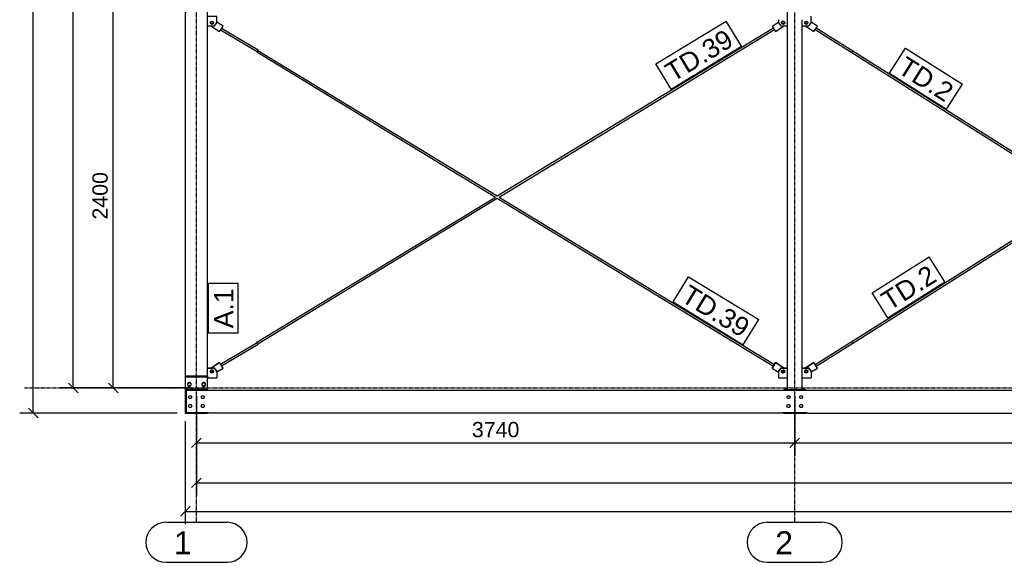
# Model space of a CAD drawing. Header units: millimetres. Extents: x -288865 to 11255, y 102926 to 380857.
# Tile 82 of 142: x -163869 to -157714, y 266223 to 269613. Entities that reach past the tile are written whole.
import ezdxf

# ---------------------------------------------------------------- set-up
doc = ezdxf.new("R2010")
doc.units = ezdxf.units.MM
doc.header["$MEASUREMENT"] = 0
doc.set_wipeout_variables(frame=1)
doc.linetypes.add('DXK_LINE_DOT3', pattern=[5.9187, 2.979, -0.9799, 0.9799, -0.9799])
for name, color, linetype in [('TS_INNE_OBIEKTY', 7, 'Continuous'), ('TS_LINIE_WIDOCZNE', 7, 'Continuous'), ('TS_OPISY', 7, 'Continuous'), ('TS_OPISY_LINIE', 7, 'Continuous'), ('TS_OPISY_RAMKA', 7, 'Continuous'), ('TS_WYMIARY', 7, 'Continuous'), ('TS_WYMIARY_TEKST', 7, 'Continuous')]:
    doc.layers.add(name, color=color, linetype=linetype)
doc.styles.add('ARIAL', font='arial.ttf')

# ---------------------------------------------------------------- blocks, each defined once
blk = doc.blocks.new('Part-65880428-1353 - 1330')
at = {"layer": 'TS_LINIE_WIDOCZNE', "color": 1, "linetype": 'Continuous'}
for p, q in [((34705, 50062.5), (34700, 50062.5)), ((34700, 50062.5), (34700, 49937.5)), ((34700, 49937.5), (34705, 49937.5))]:
    blk.add_line(p, q, dxfattribs=at)
blk = doc.blocks.new('Part-65880428-1581 - 1330')
at = {"layer": 'TS_LINIE_WIDOCZNE', "color": 1, "linetype": 'Continuous'}
for p, q in [((38440, 49937.5), (38440, 49933.5)), ((38440, 49933.5), (38580, 49933.5)), ((38580, 49933.5), (38580, 49937.5))]:
    blk.add_line(p, q, dxfattribs=at)
blk = doc.blocks.new('Part-65880428-1386 - 1330')
at = {"layer": 'TS_LINIE_WIDOCZNE', "color": 1, "linetype": 'Continuous'}
for p, q in [((38555.5, 50213.5), (38597.3, 50213.5)), ((38597.3, 50213.3), (38555.5, 50213.3)), ((38575.4, 50193), (38575.7, 50195.2)), ((38575.4, 50193.1), (38575.7, 50191)), ((38575.7, 50190.8), (38575.4, 50193)), ((38575.7, 50195.2), (38576.7, 50197.1)), ((38575.7, 50191), (38576.7, 50189)), ((38576.7, 50188.9), (38575.7, 50190.8)), ((38576.7, 50197.1), (38578.2, 50198.7)), ((38576.7, 50189), (38578.2, 50187.5)), ((38578.2, 50187.3), (38576.7, 50188.9)), ((38578.2, 50198.7), (38580.2, 50199.7)), ((38578.2, 50187.5), (38580.2, 50186.5)), ((38580.2, 50186.3), (38578.2, 50187.3)), ((38580.2, 50199.7), (38582.4, 50200)), ((38580.2, 50186.5), (38582.4, 50186.2)), ((38582.4, 50186), (38580.2, 50186.3)), ((38582.4, 50200), (38584.5, 50199.7)), ((38582.4, 50186.2), (38584.5, 50186.5)), ((38584.5, 50186.3), (38582.4, 50186)), ((38582.4, 50186), (38582.4, 50186.2)), ((38584.5, 50199.7), (38586.5, 50198.7)), ((38584.5, 50186.5), (38586.5, 50187.5)), ((38586.5, 50187.3), (38584.5, 50186.3)), ((38586.5, 50198.7), (38588, 50197.1)), ((38586.5, 50187.5), (38588, 50189)), ((38588, 50188.9), (38586.5, 50187.3)), ((38588, 50197.1), (38589, 50195.2)), ((38588, 50189), (38589, 50191)), ((38589, 50190.8), (38588, 50188.9)), ((38589, 50195.2), (38589.4, 50193)), ((38589, 50191), (38589.3, 50193.1)), ((38589.4, 50193), (38589, 50190.8)), ((38597.3, 50213.5), (38612.3, 50193.5)), ((38597.3, 50213.3), (38597.3, 50213.5)), ((38612.3, 50193.3), (38597.3, 50213.3)), ((38612.3, 50193.5), (38612.3, 50193.3)), ((38612.3, 50193.3), (38612.3, 50153.3)), ((38555.5, 50153.3), (38612.3, 50153.3))]:
    blk.add_line(p, q, dxfattribs=at)
blk = doc.blocks.new('Part-65880428-1388 - 1330')
at = {"layer": 'TS_LINIE_WIDOCZNE', "color": 1, "linetype": 'Continuous'}
for p, q in [((38407.7, 50193.3), (38422.7, 50213.3)), ((38422.7, 50213.2), (38407.7, 50193.2)), ((38407.7, 50193.3), (38407.7, 50153.2)), ((38422.7, 50213.3), (38464.5, 50213.3)), ((38422.7, 50213.2), (38422.7, 50213.3)), ((38464.5, 50213.2), (38422.7, 50213.2)), ((38430.6, 50193), (38431, 50195.2)), ((38431, 50190.8), (38430.6, 50193)), ((38430.7, 50193.1), (38431, 50191)), ((38431, 50195.2), (38432, 50197.1)), ((38431, 50191), (38432, 50189)), ((38432, 50188.9), (38431, 50190.8)), ((38432, 50197.1), (38433.5, 50198.7)), ((38432, 50189), (38433.5, 50187.5)), ((38433.5, 50187.3), (38432, 50188.9)), ((38433.5, 50198.7), (38435.5, 50199.7)), ((38433.5, 50187.5), (38435.5, 50186.5)), ((38435.5, 50186.3), (38433.5, 50187.3)), ((38435.5, 50199.7), (38437.6, 50200)), ((38435.5, 50186.5), (38437.6, 50186.2)), ((38437.6, 50186), (38435.5, 50186.3)), ((38437.6, 50200), (38439.8, 50199.7)), ((38437.6, 50186.2), (38439.8, 50186.5)), ((38439.8, 50186.3), (38437.6, 50186)), ((38437.6, 50186), (38437.6, 50186.2)), ((38439.8, 50199.7), (38441.8, 50198.7)), ((38439.8, 50186.5), (38441.8, 50187.5)), ((38441.8, 50187.3), (38439.8, 50186.3)), ((38441.8, 50198.7), (38443.3, 50197.1)), ((38441.8, 50187.5), (38443.3, 50189)), ((38443.3, 50188.9), (38441.8, 50187.3)), ((38443.3, 50197.1), (38444.3, 50195.2)), ((38443.3, 50189), (38444.3, 50191)), ((38444.3, 50190.8), (38443.3, 50188.9)), ((38444.3, 50195.2), (38444.6, 50193)), ((38444.3, 50191), (38444.6, 50193.1)), ((38444.6, 50193), (38444.3, 50190.8)), ((38407.7, 50153.2), (38464.5, 50153.2))]:
    blk.add_line(p, q, dxfattribs=at)
blk = doc.blocks.new('Part-65880428-3637 - 1330')
at = {"layer": 'TS_LINIE_WIDOCZNE', "color": 1, "linetype": 'Continuous'}
for p, q in [((38460, 50078.5), (38460, 50091.5)), ((38460, 50091.5), (38464.5, 50091.5)), ((38555.5, 50091.5), (38560, 50091.5)), ((38560, 50078.5), (38560, 50091.5))]:
    blk.add_line(p, q, dxfattribs=at)
blk = doc.blocks.new('Part-65880428-1553 - 1330')
at = {"layer": 'TS_LINIE_WIDOCZNE', "color": 1, "linetype": 'Continuous'}
for p, q in [((38872.3, 52195.2), (40310.5, 51289.4)), ((38865.8, 52185.1), (38866.8, 52186.7)), ((38865.9, 52185.2), (38865.8, 52185.1)), ((38865.8, 52185.1), (40299.4, 51282.2)), ((38866.8, 52186.7), (38869.1, 52190.3)), ((38869.1, 52190.3), (38871.3, 52193.8)), ((40309.3, 51276), (41976.1, 50226.2)), ((40320.7, 51283), (41982.5, 50236.3))]:
    blk.add_line(p, q, dxfattribs=at)
blk = doc.blocks.new('Part-65880428-1551 - 1330')
at = {"layer": 'TS_LINIE_WIDOCZNE', "color": 1, "linetype": 'Continuous'}
for p, q in [((36649.9, 51289.7), (38376.1, 52339.1)), ((36661.4, 51282.6), (38382.5, 52329)), ((35148.4, 50376.8), (36638.4, 51282.7)), ((35154.6, 50366.6), (36649.9, 51275.7)), ((35149.2, 50375.4), (35148.4, 50376.8)), ((35151.4, 50371.8), (35149.2, 50375.4)), ((35152.3, 50370.3), (35151.4, 50371.8))]:
    blk.add_line(p, q, dxfattribs=at)
blk = doc.blocks.new('Part-65880428-1455 - 1330')
at = {"layer": 'TS_LINIE_WIDOCZNE', "color": 1, "linetype": 'Continuous'}
for p, q in [((34920.9, 52327.3), (35149.7, 52191.3)), ((34927.3, 52337.4), (35155.8, 52201.6)), ((35152.7, 52196.5), (35150.6, 52192.8)), ((35154.9, 52200.1), (35152.7, 52196.5)), ((35155.8, 52201.6), (35154.9, 52200.1)), ((35150.6, 52192.8), (35149.7, 52191.3))]:
    blk.add_line(p, q, dxfattribs=at)
blk = doc.blocks.new('Part-65880428-1456 - 1330')
at = {"layer": 'TS_LINIE_WIDOCZNE', "color": 1, "linetype": 'Continuous'}
for p, q in [((34920.7, 50238.5), (35150, 50374.1)), ((34927.2, 50228.3), (35156.2, 50363.9)), ((35152.4, 50370.3), (35153.2, 50369)), ((35153.2, 50369), (35155.3, 50365.4)), ((35155.3, 50365.4), (35156.2, 50363.9))]:
    blk.add_line(p, q, dxfattribs=at)
blk = doc.blocks.new('Part-65880428-1457 - 1330')
at = {"layer": 'TS_LINIE_WIDOCZNE', "color": 1, "linetype": 'Continuous'}
for p, q in [((38637.5, 50236.5), (38866.1, 50380.3)), ((38643.9, 50226.4), (38872.5, 50370.2)), ((38869.5, 50375), (38869.3, 50375.3)), ((38871.6, 50371.7), (38871.5, 50371.8)), ((38872.5, 50370.2), (38871.6, 50371.7))]:
    blk.add_line(p, q, dxfattribs=at)
blk = doc.blocks.new('Part-65880428-1458 - 1330')
at = {"layer": 'TS_LINIE_WIDOCZNE', "color": 1, "linetype": 'Continuous'}
for p, q in [((38637.6, 52329.2), (38865.9, 52185.2)), ((38644, 52339.4), (38872.3, 52195.3)), ((38872.3, 52195.3), (38871.4, 52193.8))]:
    blk.add_line(p, q, dxfattribs=at)
blk = doc.blocks.new('Part-65880428-1478 - 1330')
at = {"layer": 'TS_LINIE_WIDOCZNE', "color": 1, "linetype": 'Continuous'}
for p, q in [((38580, 50078.5), (38440, 50078.5)), ((38440, 50078.5), (38440, 50073.5)), ((38580, 50073.5), (38580, 50078.5))]:
    blk.add_line(p, q, dxfattribs=at)
blk = doc.blocks.new('Part-65880428-1496 - 1330')
at = {"layer": 'TS_LINIE_WIDOCZNE', "color": 1, "linetype": 'Continuous'}
blk.add_line((34700, 50066.5), (34700, 50066.6), dxfattribs=at)
blk = doc.blocks.new('Part-65880428-1517 - 1330')
at = {"layer": 'TS_LINIE_WIDOCZNE', "color": 1, "linetype": 'Continuous'}
for p, q in [((34840, 50213.5), (34881.8, 50213.5)), ((34881.8, 50213.3), (34840, 50213.3)), ((34859.9, 50193), (34860.2, 50195.2)), ((34859.9, 50193.1), (34860.2, 50191)), ((34860.2, 50190.8), (34859.9, 50193)), ((34860.2, 50195.2), (34861.2, 50197.1)), ((34860.2, 50191), (34861.2, 50189)), ((34861.2, 50188.9), (34860.2, 50190.8)), ((34861.2, 50197.1), (34862.7, 50198.7)), ((34861.2, 50189), (34862.7, 50187.5)), ((34862.7, 50187.3), (34861.2, 50188.9)), ((34862.7, 50198.7), (34864.7, 50199.7)), ((34862.7, 50187.5), (34864.7, 50186.5)), ((34864.7, 50186.3), (34862.7, 50187.3)), ((34864.7, 50199.7), (34866.9, 50200)), ((34864.7, 50186.5), (34866.9, 50186.2)), ((34866.9, 50186), (34864.7, 50186.3)), ((34866.9, 50200), (34869, 50199.7)), ((34866.9, 50186.2), (34869, 50186.5)), ((34869, 50186.3), (34866.9, 50186)), ((34866.9, 50186), (34866.9, 50186.2)), ((34869, 50199.7), (34871, 50198.7)), ((34869, 50186.5), (34871, 50187.5)), ((34871, 50187.3), (34869, 50186.3)), ((34871, 50198.7), (34872.5, 50197.1)), ((34871, 50187.5), (34872.5, 50189)), ((34872.5, 50188.9), (34871, 50187.3)), ((34872.5, 50197.1), (34873.5, 50195.2)), ((34872.5, 50189), (34873.5, 50191)), ((34873.5, 50190.8), (34872.5, 50188.9)), ((34873.5, 50195.2), (34873.9, 50193)), ((34873.5, 50191), (34873.8, 50193.1)), ((34873.9, 50193), (34873.5, 50190.8)), ((34881.8, 50213.5), (34896.8, 50193.5)), ((34881.8, 50213.3), (34881.8, 50213.5)), ((34896.8, 50193.3), (34881.8, 50213.3)), ((34896.8, 50193.5), (34896.8, 50193.3)), ((34896.8, 50193.3), (34896.8, 50153.3)), ((34840, 50153.3), (34896.8, 50153.3))]:
    blk.add_line(p, q, dxfattribs=at)
blk = doc.blocks.new('Part-65880428-1518 - 1330')
at = {"layer": 'TS_LINIE_WIDOCZNE', "color": 1, "linetype": 'Continuous'}
for p, q in [((34840, 52412), (34896.8, 52412)), ((34840, 52411.8), (34896.8, 52411.8)), ((34864.7, 52378.5), (34866.9, 52378.9)), ((34866.9, 52378.9), (34869, 52378.5)), ((34896.8, 52371.8), (34896.8, 52412)), ((34840, 52351.8), (34881.8, 52351.8)), ((34859.8, 52371.9), (34860.2, 52374)), ((34860.2, 52369.7), (34859.8, 52371.9)), ((34860.2, 52374), (34861.2, 52376)), ((34861.2, 52367.7), (34860.2, 52369.7)), ((34861.2, 52376), (34862.7, 52377.5)), ((34862.7, 52366.2), (34861.2, 52367.7)), ((34862.7, 52377.5), (34864.7, 52378.5)), ((34864.7, 52365.2), (34862.7, 52366.2)), ((34866.8, 52364.8), (34864.7, 52365.2)), ((34869, 52365.2), (34866.8, 52364.8)), ((34866.8, 52364.8), (34866.8, 52365)), ((34869, 52378.5), (34871, 52377.5)), ((34871, 52366.2), (34869, 52365.2)), ((34871, 52377.5), (34872.5, 52376)), ((34872.5, 52367.7), (34871, 52366.2)), ((34872.5, 52376), (34873.5, 52374)), ((34873.5, 52369.7), (34872.5, 52367.7)), ((34873.5, 52374), (34873.8, 52371.9)), ((34873.8, 52371.9), (34873.5, 52369.7)), ((34881.8, 52351.8), (34896.8, 52371.8))]:
    blk.add_line(p, q, dxfattribs=at)
blk = doc.blocks.new('Part-65880428-1548 - 1330')
at = {"layer": 'TS_LINIE_WIDOCZNE', "color": 1, "linetype": 'Continuous'}
for p, q in [((34700, 50081.6), (34700, 50066.6)), ((34700, 50066.6), (34705, 50066.6)), ((34840, 50073.5), (34840, 50081.6))]:
    blk.add_line(p, q, dxfattribs=at)
blk = doc.blocks.new('Part-65880428-1550 - 1330')
at = {"layer": 'TS_LINIE_WIDOCZNE', "color": 1, "linetype": 'Continuous'}
for p, q in [((35151.4, 52193.9), (35153.5, 52197.5)), ((35151.6, 52194.6), (35153.4, 52197.5)), ((35154.4, 52199), (35153.4, 52197.5)), ((35153.5, 52197.5), (35154.4, 52199)), ((35154.4, 52199), (36650, 51289.7)), ((35148.1, 52188.8), (35149.1, 52190.3)), ((35149, 52190.2), (35148.1, 52188.8)), ((35148.1, 52188.8), (36638.6, 51282.6)), ((35149.6, 52191.3), (35149, 52190.2)), ((35149.1, 52190.3), (35151.4, 52193.9)), ((36649.9, 51275.7), (38376.1, 50226.2)), ((36661.5, 51282.7), (38382.5, 50236.3))]:
    blk.add_line(p, q, dxfattribs=at)
blk = doc.blocks.new('Part-65880428-1552 - 1330')
at = {"layer": 'TS_LINIE_WIDOCZNE', "color": 1, "linetype": 'Continuous'}
for p, q in [((40309.9, 51289.8), (41976.1, 52339.1)), ((40321.2, 51282.7), (41982.5, 52329)), ((38866, 50380.4), (40298.7, 51282.7)), ((38872.4, 50370.3), (40309.9, 51275.6)), ((38866.9, 50379), (38866, 50380.4)), ((38869.1, 50375.4), (38866.9, 50379)), ((38871.4, 50371.8), (38869.1, 50375.4)), ((38871.4, 50371.8), (38871.4, 50371.8))]:
    blk.add_line(p, q, dxfattribs=at)
blk = doc.blocks.new('GridLine-65880428-2355 - 1330')
at = {"layer": 'TS_INNE_OBIEKTY', "color": 4, "linetype": 'DXK_LINE_DOT3'}
blk.add_line((38510, 49250.8), (38510, 62316), dxfattribs=at)
at = {"layer": 'TS_INNE_OBIEKTY', "color": 4, "linetype": 'Continuous'}
for p, q in [((38337.8, 49250.8), (38682.2, 49250.8)), ((38337.8, 49000.8), (38682.2, 49000.8))]:
    blk.add_line(p, q, dxfattribs=at)
for centre, start, end in [((38337.8, 49125.8), 90, 270), ((38682.2, 49125.8), 270, 90)]:
    blk.add_arc(centre, 125, start, end, dxfattribs=at)
at = {"layer": 'TS_INNE_OBIEKTY', "color": 2, "linetype": 'Continuous', "style": 'ARIAL'}
blk.add_text('2', height=143.3, dxfattribs=at).set_placement((38387.8, 49050.8))
blk = doc.blocks.new('Part-65880428-1664 - 1330')
at = {"layer": 'TS_LINIE_WIDOCZNE', "color": 1, "linetype": 'Continuous'}
for p, q in [((38575, 50213.5), (38629.9, 50248.4)), ((38629.9, 50248.3), (38575.2, 50213.5)), ((38638.2, 50235.4), (38629.9, 50248.4)), ((38629.9, 50248.4), (38629.9, 50248.3)), ((38651.4, 50214.5), (38629.9, 50248.3)), ((38651.4, 50214.6), (38643.2, 50227.5)), ((38612.3, 50189.7), (38651.4, 50214.5)), ((38651.4, 50214.6), (38651.4, 50214.5))]:
    blk.add_line(p, q, dxfattribs=at)
blk = doc.blocks.new('Part-65880428-1665 - 1330')
at = {"layer": 'TS_LINIE_WIDOCZNE', "color": 1, "linetype": 'Continuous'}
for p, q in [((38368.6, 52351.1), (38407.7, 52375.9)), ((38368.6, 52351), (38407.7, 52375.8)), ((38368.6, 52351.1), (38368.6, 52351)), ((38368.6, 52351), (38390.1, 52317.2)), ((38390.1, 52317.2), (38444.6, 52351.8))]:
    blk.add_line(p, q, dxfattribs=at)
blk = doc.blocks.new('Part-65880428-1666 - 1330')
at = {"layer": 'TS_LINIE_WIDOCZNE', "color": 1, "linetype": 'Continuous'}
for p, q in [((38390.1, 50248.1), (38368.6, 50214.4)), ((38368.6, 50214.5), (38379.2, 50231.2)), ((38379.4, 50231.5), (38390.1, 50248.2)), ((38390.1, 50248.1), (38390.1, 50248.2)), ((38390.1, 50248.2), (38445, 50213.3)), ((38444.8, 50213.3), (38390.1, 50248.1)), ((38368.6, 50214.4), (38368.6, 50214.5)), ((38368.6, 50214.4), (38407.7, 50189.5))]:
    blk.add_line(p, q, dxfattribs=at)
blk = doc.blocks.new('Part-65880428-1667 - 1330')
at = {"layer": 'TS_LINIE_WIDOCZNE', "color": 1, "linetype": 'Continuous'}
for p, q in [((38575.4, 52351.8), (38629.9, 52317.2)), ((38651.4, 52351.1), (38612.3, 52375.9)), ((38651.4, 52351), (38612.3, 52375.8)), ((38629.9, 52317.2), (38651.4, 52351)), ((38651.4, 52351), (38651.4, 52351.1))]:
    blk.add_line(p, q, dxfattribs=at)
blk = doc.blocks.new('GridLine-65880428-2363 - 1330')
at = {"layer": 'TS_INNE_OBIEKTY', "color": 4, "linetype": 'DXK_LINE_DOT3'}
blk.add_line((33695.7, 50090.2), (51415.1, 50090.2), dxfattribs=at)
blk = doc.blocks.new('Part-65880428-1698 - 1330')
at = {"layer": 'TS_LINIE_WIDOCZNE', "color": 1, "linetype": 'Continuous'}
for p, q in [((34859.5, 50213.5), (34914.4, 50248.4)), ((34914.4, 50248.3), (34859.7, 50213.5)), ((34921.5, 50237.3), (34914.4, 50248.4)), ((34914.4, 50248.4), (34914.4, 50248.3)), ((34935.9, 50214.5), (34914.4, 50248.3)), ((34935.9, 50214.6), (34926.5, 50229.4)), ((34896.8, 50189.7), (34935.9, 50214.5)), ((34935.9, 50214.6), (34935.9, 50214.5))]:
    blk.add_line(p, q, dxfattribs=at)
blk = doc.blocks.new('Part-65880428-1699 - 1330')
at = {"layer": 'TS_LINIE_WIDOCZNE', "color": 1, "linetype": 'Continuous'}
for p, q in [((34859.9, 52351.8), (34914.4, 52317.2)), ((34935.9, 52351.1), (34896.8, 52375.9)), ((34935.9, 52351), (34896.8, 52375.8)), ((34914.4, 52317.2), (34935.9, 52351)), ((34935.9, 52351), (34935.9, 52351.1))]:
    blk.add_line(p, q, dxfattribs=at)
blk = doc.blocks.new('Part-65880428-1836 - 1330')
at = {"layer": 'TS_LINIE_WIDOCZNE', "color": 1, "linetype": 'Continuous'}
for p, q in [((42105, 50073.5), (34705, 50073.5)), ((34705, 50073.5), (34705, 49937.5)), ((34705, 49937.5), (34845, 49937.5)), ((34845, 49937.5), (34845, 49933.5)), ((38435, 49933.5), (34845, 49933.5)), ((38435, 49933.5), (38435, 49937.5)), ((38435, 49937.5), (38585, 49937.5)), ((38585, 49937.5), (38585, 49933.5)), ((38585, 49933.5), (42035, 49933.5))]:
    blk.add_line(p, q, dxfattribs=at)
blk = doc.blocks.new('Bolt-65880428-1852 - 1330')
at = {"layer": 'TS_INNE_OBIEKTY', "color": 1, "linetype": 'Continuous'}
for p, q in [((34716, 50116.8), (34725, 50121.9)), ((34716, 50106.4), (34716, 50116.8)), ((34725, 50101.2), (34716, 50106.4)), ((34718, 50119.6), (34718.5, 50122.2)), ((34718, 50117.9), (34718, 50119.6)), ((34718, 50103.6), (34718, 50105.2)), ((34718.5, 50100.9), (34718, 50103.6)), ((34718.5, 50122.2), (34720.1, 50124.5)), ((34720.1, 50124.5), (34722.3, 50126)), ((34722.3, 50126), (34725, 50126.6)), ((34725, 50126.6), (34727.7, 50126)), ((34725, 50121.9), (34734, 50116.8)), ((34734, 50106.4), (34725, 50101.2)), ((34727.7, 50126), (34729.9, 50124.5)), ((34729.9, 50124.5), (34731.5, 50122.2)), ((34731.5, 50122.2), (34732, 50119.6)), ((34732, 50103.6), (34731.5, 50100.9)), ((34732, 50119.6), (34732, 50117.9)), ((34732, 50105.2), (34732, 50103.6)), ((34734, 50116.8), (34734, 50106.4)), ((34806, 50116.8), (34815, 50121.9)), ((34806, 50106.4), (34806, 50116.8)), ((34815, 50101.2), (34806, 50106.4)), ((34808, 50119.6), (34808.5, 50122.2)), ((34808, 50117.9), (34808, 50119.6)), ((34808, 50103.6), (34808, 50105.2)), ((34808.5, 50100.9), (34808, 50103.6)), ((34808.5, 50122.2), (34810.1, 50124.5)), ((34810.1, 50124.5), (34812.3, 50126)), ((34812.3, 50126), (34815, 50126.6)), ((34815, 50126.6), (34817.7, 50126)), ((34815, 50121.9), (34824, 50116.8)), ((34824, 50106.4), (34815, 50101.2)), ((34817.7, 50126), (34819.9, 50124.5)), ((34819.9, 50124.5), (34821.5, 50122.2)), ((34821.5, 50122.2), (34822, 50119.6)), ((34822, 50103.6), (34821.5, 50100.9)), ((34822, 50119.6), (34822, 50117.9)), ((34822, 50105.2), (34822, 50103.6)), ((34824, 50116.8), (34824, 50106.4)), ((34720.1, 50098.6), (34718.5, 50100.9)), ((34722.3, 50097.1), (34720.1, 50098.6)), ((34725, 50096.6), (34722.3, 50097.1)), ((34727.7, 50097.1), (34725, 50096.6)), ((34729.9, 50098.6), (34727.7, 50097.1)), ((34731.5, 50100.9), (34729.9, 50098.6)), ((34810.1, 50098.6), (34808.5, 50100.9)), ((34812.3, 50097.1), (34810.1, 50098.6)), ((34815, 50096.6), (34812.3, 50097.1)), ((34817.7, 50097.1), (34815, 50096.6)), ((34819.9, 50098.6), (34817.7, 50097.1)), ((34821.5, 50100.9), (34819.9, 50098.6))]:
    blk.add_line(p, q, dxfattribs=at)
blk = doc.blocks.new('Part-65880428-1743 - 1330')
at = {"layer": 'TS_LINIE_WIDOCZNE', "color": 1, "linetype": 'Continuous'}
for p, q in [((34840, 54885.6), (34704, 54885.6)), ((34704, 54885.6), (34704, 54835.6)), ((34840, 50162.6), (34840, 54885.6)), ((34704, 54835.6), (34700, 54835.6)), ((34700, 54835.6), (34700, 52546.2)), ((34700, 52546.2), (34704, 52546.2)), ((34704, 52546.2), (34704, 52436.2)), ((34700, 52436.2), (34704, 52436.2)), ((34700, 52436.2), (34700, 50162.6)), ((34700, 50162.6), (34840, 50162.6))]:
    blk.add_line(p, q, dxfattribs=at)
blk = doc.blocks.new('Part-65880428-1822 - 1330')
at = {"layer": 'TS_LINIE_WIDOCZNE', "color": 1, "linetype": 'Continuous'}
for p, q in [((34840, 50162.6), (34700, 50162.6)), ((34700, 50162.6), (34700, 50156.6)), ((34840, 50156.6), (34700, 50156.6)), ((34840, 50162.6), (34840, 50156.6))]:
    blk.add_line(p, q, dxfattribs=at)
blk = doc.blocks.new('Part-65880428-1823 - 1330')
at = {"layer": 'TS_LINIE_WIDOCZNE', "color": 1, "linetype": 'Continuous'}
for p, q in [((34700, 50156.6), (34700, 50081.6)), ((34840, 50081.6), (34840, 50156.6)), ((34700, 50081.6), (34840, 50081.6))]:
    blk.add_line(p, q, dxfattribs=at)
blk = doc.blocks.new('Part-65880428-1845 - 1330')
at = {"layer": 'TS_LINIE_WIDOCZNE', "color": 1, "linetype": 'Continuous'}
for p, q in [((34705, 50066.5), (34700, 50066.5)), ((34700, 50066.5), (34700, 50062.5)), ((34700, 49937.5), (34700, 49933.5)), ((34700, 49933.5), (34840, 49933.5)), ((34840, 49933.5), (34840, 49937.5))]:
    blk.add_line(p, q, dxfattribs=at)
blk = doc.blocks.new('Bolt-65880428-1913 - 1330')
at = {"layer": 'TS_INNE_OBIEKTY', "color": 1, "linetype": 'Continuous'}
for p, q in [((38581.1, 50202.8), (38572.8, 50196.6)), ((38572.8, 50196.4), (38581.1, 50202.7)), ((38572.8, 50196.6), (38572.8, 50196.4)), ((38574, 50186.1), (38572.8, 50196.4)), ((38583.6, 50182), (38574, 50186.1)), ((38590.7, 50198.8), (38581.1, 50202.8)), ((38581.1, 50202.8), (38581.1, 50202.7)), ((38581.1, 50202.7), (38590.7, 50198.6)), ((38591.9, 50188.3), (38583.6, 50182)), ((38591.9, 50188.4), (38590.7, 50198.8)), ((38590.7, 50198.8), (38590.7, 50198.6)), ((38590.7, 50198.6), (38591.9, 50188.3))]:
    blk.add_line(p, q, dxfattribs=at)
blk = doc.blocks.new('Bolt-65880428-1914 - 1330')
at = {"layer": 'TS_INNE_OBIEKTY', "color": 1, "linetype": 'Continuous'}
for p, q in [((38436.4, 52381.4), (38428.1, 52375.1)), ((38428.1, 52375), (38436.4, 52381.2)), ((38446, 52377.3), (38436.4, 52381.4)), ((38436.4, 52381.4), (38436.4, 52381.2)), ((38436.4, 52381.2), (38446, 52377.1)), ((38428.1, 52375.1), (38428.1, 52375)), ((38429.3, 52364.7), (38428.1, 52375)), ((38438.9, 52360.6), (38429.3, 52364.7)), ((38447.2, 52366.8), (38438.9, 52360.6)), ((38447.2, 52367), (38446, 52377.3)), ((38446, 52377.3), (38446, 52377.1)), ((38446, 52377.1), (38447.2, 52366.8))]:
    blk.add_line(p, q, dxfattribs=at)
blk = doc.blocks.new('Bolt-65880428-1915 - 1330')
at = {"layer": 'TS_INNE_OBIEKTY', "color": 1, "linetype": 'Continuous'}
for p, q in [((38428.1, 50188.3), (38429.3, 50198.6)), ((38428.1, 50188.1), (38429.3, 50198.4)), ((38436.4, 50181.9), (38428.1, 50188.1)), ((38429.3, 50198.6), (38438.9, 50202.7)), ((38429.3, 50198.4), (38438.9, 50202.5)), ((38429.3, 50198.4), (38429.3, 50198.6)), ((38446, 50186), (38436.4, 50181.9)), ((38447.2, 50196.4), (38438.9, 50202.7)), ((38438.9, 50202.7), (38438.9, 50202.5)), ((38438.9, 50202.5), (38447.2, 50196.3)), ((38447.2, 50196.3), (38446, 50186)), ((38447.2, 50196.3), (38447.2, 50196.4))]:
    blk.add_line(p, q, dxfattribs=at)
blk = doc.blocks.new('Bolt-65880428-1917 - 1330')
at = {"layer": 'TS_INNE_OBIEKTY', "color": 1, "linetype": 'Continuous'}
for p, q in [((38574, 52377.3), (38583.6, 52381.4)), ((38574, 52377.1), (38583.6, 52381.2)), ((38583.6, 52381.4), (38591.9, 52375.1)), ((38583.6, 52381.2), (38583.6, 52381.4)), ((38583.6, 52381.2), (38591.9, 52375)), ((38572.8, 52367), (38574, 52377.3)), ((38572.8, 52366.8), (38574, 52377.1)), ((38581.1, 52360.6), (38572.8, 52366.8)), ((38574, 52377.3), (38574, 52377.1)), ((38590.7, 52364.7), (38581.1, 52360.6)), ((38591.9, 52375), (38590.7, 52364.7)), ((38591.9, 52375), (38591.9, 52375.1))]:
    blk.add_line(p, q, dxfattribs=at)
blk = doc.blocks.new('Bolt-65880428-1955 - 1330')
at = {"layer": 'TS_INNE_OBIEKTY', "color": 1, "linetype": 'Continuous'}
for p, q in [((34865.6, 50202.8), (34857.3, 50196.6)), ((34857.3, 50196.4), (34865.6, 50202.7)), ((34857.3, 50196.6), (34857.3, 50196.4)), ((34858.5, 50186.1), (34857.3, 50196.4)), ((34868.1, 50182), (34858.5, 50186.1)), ((34875.2, 50198.8), (34865.6, 50202.8)), ((34865.6, 50202.8), (34865.6, 50202.7)), ((34865.6, 50202.7), (34875.2, 50198.6)), ((34876.4, 50188.3), (34868.1, 50182)), ((34876.4, 50188.4), (34875.2, 50198.8)), ((34875.2, 50198.8), (34875.2, 50198.6)), ((34875.2, 50198.6), (34876.4, 50188.3))]:
    blk.add_line(p, q, dxfattribs=at)
blk = doc.blocks.new('Bolt-65880428-1957 - 1330')
at = {"layer": 'TS_INNE_OBIEKTY', "color": 1, "linetype": 'Continuous'}
for p, q in [((34858.5, 52377.3), (34868.1, 52381.4)), ((34858.5, 52377.1), (34868.1, 52381.2)), ((34868.1, 52381.4), (34876.4, 52375.1)), ((34868.1, 52381.2), (34868.1, 52381.4)), ((34868.1, 52381.2), (34876.4, 52375)), ((34857.3, 52367), (34858.5, 52377.3)), ((34857.3, 52366.8), (34858.5, 52377.1)), ((34865.6, 52360.6), (34857.3, 52366.8)), ((34858.5, 52377.3), (34858.5, 52377.1)), ((34875.2, 52364.7), (34865.6, 52360.6)), ((34876.4, 52375), (34875.2, 52364.7)), ((34876.4, 52375), (34876.4, 52375.1))]:
    blk.add_line(p, q, dxfattribs=at)
blk = doc.blocks.new('Bolt-65880428-1990 - 1330')
at = {"layer": 'TS_INNE_OBIEKTY', "color": 1, "linetype": 'Continuous'}
for p, q in [((34719.6, 50032.5), (34724.8, 50041.5)), ((34724.8, 50041.5), (34735.2, 50041.5)), ((34735.2, 50041.5), (34740.4, 50032.5)), ((34799.6, 50032.5), (34804.8, 50041.5)), ((34804.8, 50041.5), (34815.2, 50041.5)), ((34815.2, 50041.5), (34820.4, 50032.5)), ((34724.8, 50023.5), (34719.6, 50032.5)), ((34719.6, 49977.5), (34724.8, 49986.5)), ((34735.2, 50023.5), (34724.8, 50023.5)), ((34724.8, 49986.5), (34735.2, 49986.5)), ((34740.4, 50032.5), (34735.2, 50023.5)), ((34735.2, 49986.5), (34740.4, 49977.5)), ((34804.8, 50023.5), (34799.6, 50032.5)), ((34799.6, 49977.5), (34804.8, 49986.5)), ((34815.2, 50023.5), (34804.8, 50023.5)), ((34804.8, 49986.5), (34815.2, 49986.5)), ((34820.4, 50032.5), (34815.2, 50023.5)), ((34815.2, 49986.5), (34820.4, 49977.5)), ((34724.8, 49968.5), (34719.6, 49977.5)), ((34735.2, 49968.5), (34724.8, 49968.5)), ((34740.4, 49977.5), (34735.2, 49968.5)), ((34804.8, 49968.5), (34799.6, 49977.5)), ((34815.2, 49968.5), (34804.8, 49968.5)), ((34820.4, 49977.5), (34815.2, 49968.5))]:
    blk.add_line(p, q, dxfattribs=at)
blk = doc.blocks.new('Bolt-65880428-1991 - 1330')
at = {"layer": 'TS_INNE_OBIEKTY', "color": 1, "linetype": 'Continuous'}
for p, q in [((38459.6, 50032.5), (38464.8, 50041.5)), ((38464.8, 50041.5), (38475.2, 50041.5)), ((38475.2, 50041.5), (38480.4, 50032.5)), ((38539.6, 50032.5), (38544.8, 50041.5)), ((38544.8, 50041.5), (38555.2, 50041.5)), ((38555.2, 50041.5), (38560.4, 50032.5)), ((38464.8, 50023.5), (38459.6, 50032.5)), ((38459.6, 49977.5), (38464.8, 49986.5)), ((38475.2, 50023.5), (38464.8, 50023.5)), ((38464.8, 49986.5), (38475.2, 49986.5)), ((38480.4, 50032.5), (38475.2, 50023.5)), ((38475.2, 49986.5), (38480.4, 49977.5)), ((38544.8, 50023.5), (38539.6, 50032.5)), ((38539.6, 49977.5), (38544.8, 49986.5)), ((38555.2, 50023.5), (38544.8, 50023.5)), ((38544.8, 49986.5), (38555.2, 49986.5)), ((38560.4, 50032.5), (38555.2, 50023.5)), ((38555.2, 49986.5), (38560.4, 49977.5)), ((38464.8, 49968.5), (38459.6, 49977.5)), ((38475.2, 49968.5), (38464.8, 49968.5)), ((38480.4, 49977.5), (38475.2, 49968.5)), ((38544.8, 49968.5), (38539.6, 49977.5)), ((38555.2, 49968.5), (38544.8, 49968.5)), ((38560.4, 49977.5), (38555.2, 49968.5))]:
    blk.add_line(p, q, dxfattribs=at)
blk = doc.blocks.new('GridLine-65880428-2354 - 1330')
at = {"layer": 'TS_INNE_OBIEKTY', "color": 4, "linetype": 'DXK_LINE_DOT3'}
blk.add_line((34770, 49250.8), (34770, 62316), dxfattribs=at)
at = {"layer": 'TS_INNE_OBIEKTY', "color": 4, "linetype": 'Continuous'}
for p, q in [((34578.6, 49250.8), (34961.4, 49250.8)), ((34578.6, 49000.8), (34961.4, 49000.8))]:
    blk.add_line(p, q, dxfattribs=at)
for centre, start, end in [((34578.6, 49125.8), 90, 270), ((34961.4, 49125.8), 270, 90)]:
    blk.add_arc(centre, 125, start, end, dxfattribs=at)
at = {"layer": 'TS_INNE_OBIEKTY', "color": 2, "linetype": 'Continuous', "style": 'ARIAL'}
blk.add_text('1', height=143.3, dxfattribs=at).set_placement((34628.6, 49050.8))
blk = doc.blocks.new('Bolt-65880428-2141 - 1330')
at = {"layer": 'TS_INNE_OBIEKTY', "color": 1, "linetype": 'Continuous'}
for p, q in [((38451.1, 50078.5), (38451.1, 50089.1)), ((38451.1, 50089.1), (38464.5, 50089.1)), ((38458.1, 50078.5), (38458.1, 50089.1)), ((38568.9, 50089.1), (38555.5, 50089.1)), ((38561.9, 50078.5), (38561.9, 50089.1)), ((38568.9, 50078.5), (38568.9, 50089.1))]:
    blk.add_line(p, q, dxfattribs=at)
blk = doc.blocks.new('Bolt-65880428-4041 - 1330')
at = {"layer": 'TS_INNE_OBIEKTY', "color": 1, "linetype": 'Continuous'}
for p, q in [((38451.1, 50078.5), (38451.1, 50089.1)), ((38451.1, 50089.1), (38464.5, 50089.1)), ((38458.1, 50078.5), (38458.1, 50089.1)), ((38568.9, 50089.1), (38555.5, 50089.1)), ((38561.9, 50078.5), (38561.9, 50089.1)), ((38568.9, 50078.5), (38568.9, 50089.1))]:
    blk.add_line(p, q, dxfattribs=at)
blk = doc.blocks.new('StraightDimension-65880428-5788 - 1330')
at = {"layer": 'TS_WYMIARY', "color": 174, "linetype": 'Continuous'}
for p, q in [((34770, 50040.2), (34770, 49667.2)), ((38510, 50040.2), (38510, 49667.2)), ((34800, 49777.2), (34740, 49717.2)), ((34770, 49747.2), (38510, 49747.2)), ((38480, 49717.2), (38540, 49777.2))]:
    blk.add_line(p, q, dxfattribs=at)
at = {"color": 0}
blk.add_wipeout([(36808.2, 49762.2), (36808.2, 49902.2), (36471.8, 49902.2), (36471.8, 49762.2)], dxfattribs=at).dxf.layer = 'TS_WYMIARY'
at = {"layer": 'TS_WYMIARY_TEKST', "color": 96, "style": 'ARIAL'}
blk.add_text('3740', height=95.51, dxfattribs=at).set_placement((36491.8, 49782.2))
blk = doc.blocks.new('StraightDimension-65880428-5635 - 1330')
at = {"layer": 'TS_WYMIARY', "color": 174, "linetype": 'Continuous'}
for p, q in [((33750, 49933.5), (33750, 62247.5)), ((34650, 49933.5), (33665, 49933.5)), ((33720, 49963.5), (33780, 49903.5))]:
    blk.add_line(p, q, dxfattribs=at)
blk = doc.blocks.new('StraightDimension-65880428-5719 - 1330')
at = {"layer": 'TS_WYMIARY', "color": 174, "linetype": 'Continuous'}
for p, q in [((34700, 49883.5), (34700, 49239.1)), ((34730, 49349.1), (34670, 49289.1)), ((34700, 49319.1), (50210, 49319.1))]:
    blk.add_line(p, q, dxfattribs=at)
blk = doc.blocks.new('StraightDimension-65880428-5787 - 1330')
at = {"layer": 'TS_WYMIARY', "color": 174, "linetype": 'Continuous'}
for p, q in [((38510, 50040.2), (38510, 49667.2)), ((42110, 50040.2), (42110, 49667.2)), ((38540, 49777.2), (38480, 49717.2)), ((38510, 49747.2), (42110, 49747.2)), ((42080, 49717.2), (42140, 49777.2))]:
    blk.add_line(p, q, dxfattribs=at)
at = {"color": 0}
blk.add_wipeout([(40478.2, 49762.2), (40478.2, 49902.2), (40141.8, 49902.2), (40141.8, 49762.2)], dxfattribs=at).dxf.layer = 'TS_WYMIARY'
at = {"layer": 'TS_WYMIARY_TEKST', "color": 96, "style": 'ARIAL'}
blk.add_text('3600', height=95.51, dxfattribs=at).set_placement((40161.8, 49782.2))
blk = doc.blocks.new('StraightDimension-65880428-2387 - 1330')
at = {"layer": 'TS_WYMIARY', "color": 174, "linetype": 'Continuous'}
for p, q in [((34770, 50040.2), (34770, 49417.2)), ((34800, 49527.2), (34740, 49467.2)), ((34770, 49497.2), (50140, 49497.2))]:
    blk.add_line(p, q, dxfattribs=at)
blk = doc.blocks.new('StraightDimension-65880428-2384 - 1330')
at = {"layer": 'TS_WYMIARY', "color": 174, "linetype": 'Continuous'}
for p, q in [((34280, 52460.2), (34220, 52520.2)), ((34720, 52490.2), (34165, 52490.2)), ((34250, 50090.2), (34250, 52490.2)), ((34220, 50120.2), (34280, 50060.2)), ((34720, 50090.2), (34165, 50090.2))]:
    blk.add_line(p, q, dxfattribs=at)
at = {"color": 0}
blk.add_wipeout([(34235, 51458.4), (34095, 51458.4), (34095, 51121.9), (34235, 51121.9)], dxfattribs=at).dxf.layer = 'TS_WYMIARY'
at = {"layer": 'TS_WYMIARY_TEKST', "color": 96, "style": 'ARIAL'}
blk.add_text('2400', height=95.51, rotation=90.00021, dxfattribs=at).set_placement((34215, 51141.9))
blk = doc.blocks.new('StraightDimension-65880428-2389 - 1330')
at = {"layer": 'TS_WYMIARY', "color": 174, "linetype": 'Continuous'}
for p, q in [((34000, 50090.2), (34000, 62090.2)), ((33970, 50120.2), (34030, 50060.2)), ((34720, 50090.2), (33915, 50090.2))]:
    blk.add_line(p, q, dxfattribs=at)
blk = doc.blocks.new('Mark-65880428-5429 - 1330')
blk.add_wipeout([(39450.2, 51872.6), (39516.9, 51978.3), (39211.3, 52170.8), (39144.7, 52065)]).dxf.layer = 'TS_OPISY_LINIE'
blk.add_wipeout([(39450.2, 51872.6), (39516.9, 51978.3), (39211.3, 52170.8), (39144.7, 52065)]).dxf.layer = 'TS_OPISY_LINIE'
at = {"layer": 'TS_OPISY_RAMKA', "linetype": 'Continuous'}
for p, q in [((39103.3, 52055.6), (39201.9, 52212.2)), ((39201.9, 52212.2), (39558.2, 51987.8)), ((39103.3, 52055.6), (39459.6, 51831.2)), ((39459.6, 51831.2), (39558.2, 51987.8))]:
    blk.add_line(p, q, dxfattribs=at)
at = {"layer": 'TS_OPISY', "style": 'ARIAL'}
blk.add_text('TD.2', height=119.38, rotation=-32.20596, dxfattribs=at).set_placement((39144.7, 52065))
blk = doc.blocks.new('Mark-65880428-5426 - 1330')
blk.add_wipeout([(38178.4, 50401.4), (38243.3, 50508.2), (37855.6, 50743.9), (37790.7, 50637.1)]).dxf.layer = 'TS_OPISY_LINIE'
blk.add_wipeout([(38178.4, 50401.4), (38243.3, 50508.2), (37855.6, 50743.9), (37790.7, 50637.1)]).dxf.layer = 'TS_OPISY_LINIE'
at = {"layer": 'TS_OPISY_RAMKA', "linetype": 'Continuous'}
for p, q in [((37749.4, 50627.1), (37845.5, 50785.2)), ((37845.5, 50785.2), (38284.5, 50518.3)), ((37749.4, 50627.1), (38188.4, 50360.2)), ((38188.4, 50360.2), (38284.5, 50518.3))]:
    blk.add_line(p, q, dxfattribs=at)
at = {"layer": 'TS_OPISY', "style": 'ARIAL'}
blk.add_text('TD.39', height=119.38, rotation=-31.30068, dxfattribs=at).set_placement((37790.7, 50637.1))
blk = doc.blocks.new('Mark-65880428-5428 - 1330')
blk.add_wipeout([(39406.8, 50762.3), (39340.2, 50868.1), (39034.6, 50675.7), (39101.2, 50569.9)]).dxf.layer = 'TS_OPISY_LINIE'
blk.add_wipeout([(39406.8, 50762.3), (39340.2, 50868.1), (39034.6, 50675.7), (39101.2, 50569.9)]).dxf.layer = 'TS_OPISY_LINIE'
at = {"layer": 'TS_OPISY_RAMKA', "linetype": 'Continuous'}
for p, q in [((38993.2, 50685.1), (39349.6, 50909.5)), ((39448.1, 50752.9), (39349.6, 50909.5)), ((39091.8, 50528.5), (39448.1, 50752.9)), ((39091.8, 50528.5), (38993.2, 50685.1))]:
    blk.add_line(p, q, dxfattribs=at)
at = {"layer": 'TS_OPISY', "style": 'ARIAL'}
blk.add_text('TD.2', height=119.38, rotation=32.20023, dxfattribs=at).set_placement((39101.2, 50569.9))
blk = doc.blocks.new('Mark-65880428-5427 - 1330')
blk.add_wipeout([(38136, 52234.1), (38071, 52340.9), (37683.3, 52105.2), (37748.3, 51998.4)]).dxf.layer = 'TS_OPISY_LINIE'
blk.add_wipeout([(38136, 52234.1), (38071, 52340.9), (37683.3, 52105.2), (37748.3, 51998.4)]).dxf.layer = 'TS_OPISY_LINIE'
at = {"layer": 'TS_OPISY_RAMKA', "linetype": 'Continuous'}
for p, q in [((37642.1, 52115.3), (38081.1, 52382.1)), ((38177.2, 52224.1), (38081.1, 52382.1)), ((37738.2, 51957.2), (38177.2, 52224.1)), ((37738.2, 51957.2), (37642.1, 52115.3))]:
    blk.add_line(p, q, dxfattribs=at)
at = {"layer": 'TS_OPISY', "style": 'ARIAL'}
blk.add_text('TD.39', height=119.38, rotation=31.29495, dxfattribs=at).set_placement((37748.3, 51998.4))
blk = doc.blocks.new('Mark-65880428-5317 - 1330')
blk.add_wipeout([(35000, 50712.6), (34875, 50712.6), (34875, 50462.6), (35000, 50462.6)]).dxf.layer = 'TS_OPISY_LINIE'
blk.add_wipeout([(35000, 50712.6), (34875, 50712.6), (34875, 50462.6), (35000, 50462.6)]).dxf.layer = 'TS_OPISY_LINIE'
at = {"layer": 'TS_OPISY_RAMKA', "linetype": 'Continuous'}
for p, q in [((34845, 50432.6), (34845, 50742.6)), ((35030, 50742.6), (34845, 50742.6)), ((35030, 50432.6), (35030, 50742.6)), ((35030, 50432.6), (34845, 50432.6))]:
    blk.add_line(p, q, dxfattribs=at)
at = {"layer": 'TS_OPISY', "style": 'ARIAL'}
blk.add_text('A.1', height=119.38, rotation=90.00021, dxfattribs=at).set_placement((35000, 50462.6))

msp = doc.modelspace()

# ---------------------------------------------------------------- linework, layer by layer
at = {"layer": 'TS_LINIE_WIDOCZNE', "color": 1, "linetype": 'Continuous'}
for p, q in [((-159069.2, 267300.7), (-159069.2, 272012.6)), ((-159126.1, 269612.2), (-159126.1, 269612.6)), ((-159126.1, 269612.6), (-159126.1, 269594.1)), ((-159126.1, 269594.1), (-159111.1, 269574.1)), ((-159103.1, 269594.1), (-159102.7, 269596.3)), ((-159102.7, 269591.9), (-159103.1, 269594.1)), ((-159102.7, 269596.3), (-159101.8, 269598.2)), ((-159101.7, 269590), (-159102.7, 269591.9)), ((-159101.8, 269598.2), (-159100.2, 269599.8)), ((-159100.2, 269588.4), (-159101.7, 269590)), ((-159100.2, 269599.8), (-159098.3, 269600.8)), ((-159098.2, 269587.4), (-159100.2, 269588.4)), ((-159098.3, 269600.8), (-159096.1, 269601.1)), ((-159096.1, 269601.1), (-159093.9, 269600.8)), ((-159093.9, 269600.8), (-159092, 269599.8)), ((-159092, 269588.4), (-159093.9, 269587.4)), ((-159092, 269599.8), (-159090.4, 269598.2)), ((-159090.4, 269590), (-159092, 269588.4)), ((-159090.4, 269598.2), (-159089.4, 269596.3)), ((-159089.4, 269591.9), (-159090.4, 269590)), ((-159089.4, 269596.3), (-159089.1, 269594.1)), ((-159089.1, 269594.1), (-159089.4, 269591.9)), ((-158978.2, 267300.7), (-158978.2, 269612.6)), ((-158958.4, 269594.1), (-158958, 269596.3)), ((-158958, 269591.9), (-158958.4, 269594.1)), ((-158958, 269596.3), (-158957, 269598.2)), ((-158957, 269590), (-158958, 269591.9)), ((-158957, 269598.2), (-158955.5, 269599.8)), ((-158955.5, 269588.4), (-158957, 269590)), ((-158955.5, 269599.8), (-158953.5, 269600.8)), ((-158953.5, 269587.4), (-158955.5, 269588.4)), ((-158953.5, 269600.8), (-158951.4, 269601.1)), ((-158951.4, 269601.1), (-158949.2, 269600.8)), ((-158949.2, 269600.8), (-158947.3, 269599.8)), ((-158947.3, 269588.4), (-158949.2, 269587.4)), ((-158947.3, 269599.8), (-158945.7, 269598.2)), ((-158945.7, 269590), (-158947.3, 269588.4)), ((-158945.7, 269598.2), (-158944.7, 269596.3)), ((-158944.7, 269591.9), (-158945.7, 269590)), ((-158944.7, 269596.3), (-158944.4, 269594.1)), ((-158944.4, 269594.1), (-158944.7, 269591.9)), ((-158936.4, 269574.1), (-158921.4, 269594.1)), ((-158921.4, 269594.1), (-158921.4, 269634.2)), ((-159111.1, 269574.1), (-159069.2, 269574.1)), ((-159096.1, 269587.1), (-159098.2, 269587.4)), ((-159093.9, 269587.4), (-159096.1, 269587.1)), ((-159096.1, 269587.1), (-159096.1, 269587.2)), ((-158978.2, 269574.1), (-158936.4, 269574.1)), ((-158951.4, 269587.1), (-158953.5, 269587.4)), ((-158949.2, 269587.4), (-158951.4, 269587.1)), ((-158951.4, 269587.1), (-158951.4, 269587.2))]:
    msp.add_line(p, q, dxfattribs=at)

# ---------------------------------------------------------------- block references
for name in ['GridLine-65880428-2354 - 1330', 'GridLine-65880428-2355 - 1330', 'Part-65880428-1743 - 1330', 'Part-65880428-1518 - 1330', 'Bolt-65880428-1957 - 1330', 'Part-65880428-1699 - 1330', 'Part-65880428-1665 - 1330', 'Bolt-65880428-1914 - 1330', 'Bolt-65880428-1917 - 1330', 'Part-65880428-1667 - 1330', 'Part-65880428-1455 - 1330', 'Part-65880428-1551 - 1330', 'Part-65880428-1458 - 1330', 'Part-65880428-1552 - 1330', 'Part-65880428-1550 - 1330', 'Part-65880428-1553 - 1330', 'Part-65880428-1456 - 1330', 'Part-65880428-1457 - 1330', 'GridLine-65880428-2363 - 1330', 'Part-65880428-1517 - 1330', 'Part-65880428-1698 - 1330', 'Part-65880428-1666 - 1330', 'Part-65880428-1388 - 1330', 'Part-65880428-1386 - 1330', 'Part-65880428-1664 - 1330', 'Part-65880428-1822 - 1330', 'Part-65880428-1823 - 1330', 'Bolt-65880428-1955 - 1330', 'Bolt-65880428-1915 - 1330', 'Bolt-65880428-1913 - 1330', 'Bolt-65880428-1852 - 1330', 'Bolt-65880428-2141 - 1330', 'Bolt-65880428-4041 - 1330', 'Part-65880428-3637 - 1330', 'Part-65880428-1548 - 1330', 'Part-65880428-1496 - 1330', 'Part-65880428-1845 - 1330', 'Part-65880428-1353 - 1330', 'Part-65880428-1836 - 1330', 'Bolt-65880428-1990 - 1330', 'Part-65880428-1478 - 1330', 'Bolt-65880428-1991 - 1330', 'Part-65880428-1581 - 1330']:
    msp.add_blockref(name, (-197533.7, 217222.2))

# ---------------------------------------------------------------- next in the draw order: block references
for name in ['StraightDimension-65880428-5635 - 1330', 'Mark-65880428-5427 - 1330', 'Mark-65880428-5429 - 1330', 'Mark-65880428-5428 - 1330', 'Mark-65880428-5426 - 1330', 'Mark-65880428-5317 - 1330', 'StraightDimension-65880428-5788 - 1330']:
    msp.add_blockref(name, (-197533.7, 217222.2))

# ---------------------------------------------------------------- next in the draw order: block references
msp.add_blockref('StraightDimension-65880428-5719 - 1330', (-197533.7, 217222.2))

# ---------------------------------------------------------------- next in the draw order: block references
msp.add_blockref('StraightDimension-65880428-5787 - 1330', (-197533.7, 217222.2))

# ---------------------------------------------------------------- next in the draw order: block references
msp.add_blockref('StraightDimension-65880428-2387 - 1330', (-197533.7, 217222.2))

# ---------------------------------------------------------------- next in the draw order: block references
msp.add_blockref('StraightDimension-65880428-2384 - 1330', (-197533.7, 217222.2))

# ---------------------------------------------------------------- next in the draw order: block references
msp.add_blockref('StraightDimension-65880428-2389 - 1330', (-197533.7, 217222.2))

doc.saveas('drawing.dxf')
